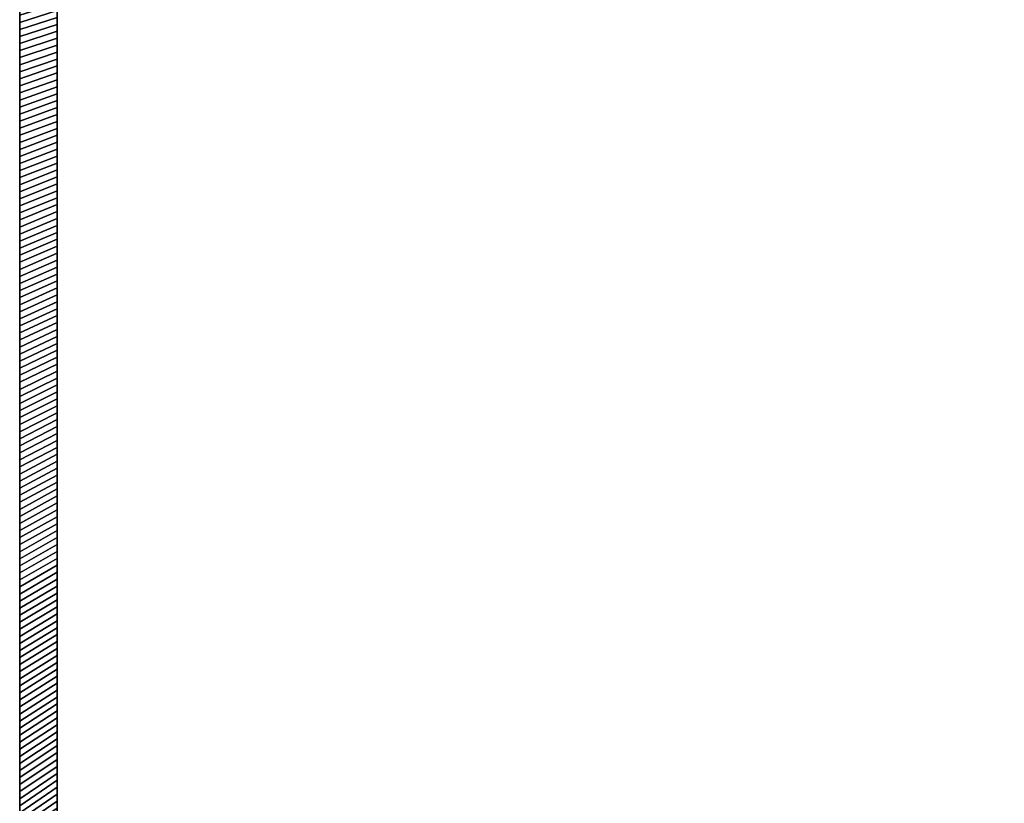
# Model space of a CAD drawing. Extents: x -14.9 to 10.6, y -11.3 to 8.7.
# Tile 2 of 13: x -14.9 to -8.7, y -6.2 to -1.3. Entities that reach past the tile are written whole.
import ezdxf

# ---------------------------------------------------------------- set-up
doc = ezdxf.new("R2010")
doc.units = 0
doc.header["$MEASUREMENT"] = 0
doc.layers.get('0').update_dxf_attribs({"linetype": 'CONTINUOUS'})

msp = doc.modelspace()

# ---------------------------------------------------------------- linework, layer by layer
at = {"elevation": -7.7762}
msp.add_lwpolyline([(10.5531, -7.7074), (9.4926, -11.1843, -0.326191), (9.3799, -11.2666), (8.7916, -11.2666), (-14.6762, -11.2666, -0.376322), (-14.8817, -11.0321), (-14.8817, -11.0314), (-14.8817, 8.4989, -0.376322), (-14.6762, 8.7334), (8.7916, 8.7334), (9.3799, 8.7334, -0.32213), (9.492, 8.6528), (10.5531, 5.1743, -0.164351), (10.5529, 5.0985, 0.155264), (10.553, -7.6316, -0.162918)], format="xyb", close=True, dxfattribs=at)

# ---------------------------------------------------------------- meshes
mesh = msp.add_polymesh((2, 9))
for k, corner in enumerate([(-14.6455, -1.407, 6.73), (-14.6455, -1.3633, 6.73), (-14.6455, -1.3196, 6.73), (-14.6455, -1.2759, 6.73), (-14.6455, -1.2322, 6.73), (-14.6455, -1.1884, 6.73), (-14.6455, -1.1447, 6.73), (-14.6455, -1.101, 6.73), (-14.6455, -1.0573, 6.73), (-14.8817, -1.4851, 6.4938), (-14.8817, -1.4407, 6.4938), (-14.8817, -1.3962, 6.4938), (-14.8817, -1.3517, 6.4938), (-14.8817, -1.3072, 6.4938), (-14.8817, -1.2627, 6.4938), (-14.8817, -1.2182, 6.4938), (-14.8817, -1.1737, 6.4938), (-14.8817, -1.1292, 6.4938)]):
    mesh.set_mesh_vertex(divmod(k, 9), corner)
mesh = msp.add_polymesh((2, 9))
for k, corner in enumerate([(-14.6455, -1.101, -8.0124), (-14.6455, -1.1447, -8.0124), (-14.6455, -1.1884, -8.0124), (-14.6455, -1.2322, -8.0124), (-14.6455, -1.2759, -8.0124), (-14.6455, -1.3196, -8.0124), (-14.6455, -1.3633, -8.0124), (-14.6455, -1.407, -8.0124), (-14.6455, -1.4508, -8.0124), (-14.8817, -1.1737, -7.7762), (-14.8817, -1.2182, -7.7762), (-14.8817, -1.2627, -7.7762), (-14.8817, -1.3072, -7.7762), (-14.8817, -1.3517, -7.7762), (-14.8817, -1.3962, -7.7762), (-14.8817, -1.4407, -7.7762), (-14.8817, -1.4851, -7.7762), (-14.8817, -1.5296, -7.7762)]):
    mesh.set_mesh_vertex(divmod(k, 9), corner)
mesh = msp.add_polymesh((2, 9))
for k, corner in enumerate([(-14.6455, -1.7568, 6.73), (-14.6455, -1.7131, 6.73), (-14.6455, -1.6694, 6.73), (-14.6455, -1.6256, 6.73), (-14.6455, -1.5819, 6.73), (-14.6455, -1.5382, 6.73), (-14.6455, -1.4945, 6.73), (-14.6455, -1.4508, 6.73), (-14.6455, -1.407, 6.73), (-14.8817, -1.8411, 6.4938), (-14.8817, -1.7966, 6.4938), (-14.8817, -1.7521, 6.4938), (-14.8817, -1.7076, 6.4938), (-14.8817, -1.6631, 6.4938), (-14.8817, -1.6186, 6.4938), (-14.8817, -1.5741, 6.4938), (-14.8817, -1.5296, 6.4938), (-14.8817, -1.4851, 6.4938)]):
    mesh.set_mesh_vertex(divmod(k, 9), corner)
mesh = msp.add_polymesh((2, 9))
for k, corner in enumerate([(-14.6455, -1.4508, -8.0124), (-14.6455, -1.4945, -8.0124), (-14.6455, -1.5382, -8.0124), (-14.6455, -1.5819, -8.0124), (-14.6455, -1.6256, -8.0124), (-14.6455, -1.6694, -8.0124), (-14.6455, -1.7131, -8.0124), (-14.6455, -1.7568, -8.0124), (-14.6455, -1.8005, -8.0124), (-14.8817, -1.5296, -7.7762), (-14.8817, -1.5741, -7.7762), (-14.8817, -1.6186, -7.7762), (-14.8817, -1.6631, -7.7762), (-14.8817, -1.7076, -7.7762), (-14.8817, -1.7521, -7.7762), (-14.8817, -1.7966, -7.7762), (-14.8817, -1.8411, -7.7762), (-14.8817, -1.8856, -7.7762)]):
    mesh.set_mesh_vertex(divmod(k, 9), corner)
mesh = msp.add_polymesh((2, 9))
for k, corner in enumerate([(-14.6455, -2.1066, 6.73), (-14.6455, -2.0628, 6.73), (-14.6455, -2.0191, 6.73), (-14.6455, -1.9754, 6.73), (-14.6455, -1.9317, 6.73), (-14.6455, -1.888, 6.73), (-14.6455, -1.8442, 6.73), (-14.6455, -1.8005, 6.73), (-14.6455, -1.7568, 6.73), (-14.8817, -2.197, 6.4938), (-14.8817, -2.1525, 6.4938), (-14.8817, -2.108, 6.4938), (-14.8817, -2.0635, 6.4938), (-14.8817, -2.019, 6.4938), (-14.8817, -1.9745, 6.4938), (-14.8817, -1.93, 6.4938), (-14.8817, -1.8856, 6.4938), (-14.8817, -1.8411, 6.4938)]):
    mesh.set_mesh_vertex(divmod(k, 9), corner)
mesh = msp.add_polymesh((2, 9))
for k, corner in enumerate([(-14.6455, -1.8005, -8.0124), (-14.6455, -1.8442, -8.0124), (-14.6455, -1.888, -8.0124), (-14.6455, -1.9317, -8.0124), (-14.6455, -1.9754, -8.0124), (-14.6455, -2.0191, -8.0124), (-14.6455, -2.0628, -8.0124), (-14.6455, -2.1066, -8.0124), (-14.6455, -2.1503, -8.0124), (-14.8817, -1.8856, -7.7762), (-14.8817, -1.93, -7.7762), (-14.8817, -1.9745, -7.7762), (-14.8817, -2.019, -7.7762), (-14.8817, -2.0635, -7.7762), (-14.8817, -2.108, -7.7762), (-14.8817, -2.1525, -7.7762), (-14.8817, -2.197, -7.7762), (-14.8817, -2.2415, -7.7762)]):
    mesh.set_mesh_vertex(divmod(k, 9), corner)
mesh = msp.add_polymesh((2, 9))
for k, corner in enumerate([(-14.6455, -2.4563, 6.73), (-14.6455, -2.4126, 6.73), (-14.6455, -2.3689, 6.73), (-14.6455, -2.3252, 6.73), (-14.6455, -2.2814, 6.73), (-14.6455, -2.2377, 6.73), (-14.6455, -2.194, 6.73), (-14.6455, -2.1503, 6.73), (-14.6455, -2.1066, 6.73), (-14.8817, -2.5529, 6.4938), (-14.8817, -2.5084, 6.4938), (-14.8817, -2.4639, 6.4938), (-14.8817, -2.4194, 6.4938), (-14.8817, -2.3749, 6.4938), (-14.8817, -2.3305, 6.4938), (-14.8817, -2.286, 6.4938), (-14.8817, -2.2415, 6.4938), (-14.8817, -2.197, 6.4938)]):
    mesh.set_mesh_vertex(divmod(k, 9), corner)
mesh = msp.add_polymesh((2, 9))
for k, corner in enumerate([(-14.6455, -2.1503, -8.0124), (-14.6455, -2.194, -8.0124), (-14.6455, -2.2377, -8.0124), (-14.6455, -2.2814, -8.0124), (-14.6455, -2.3252, -8.0124), (-14.6455, -2.3689, -8.0124), (-14.6455, -2.4126, -8.0124), (-14.6455, -2.4563, -8.0124), (-14.6455, -2.5, -8.0124), (-14.8817, -2.2415, -7.7762), (-14.8817, -2.286, -7.7762), (-14.8817, -2.3305, -7.7762), (-14.8817, -2.3749, -7.7762), (-14.8817, -2.4194, -7.7762), (-14.8817, -2.4639, -7.7762), (-14.8817, -2.5084, -7.7762), (-14.8817, -2.5529, -7.7762), (-14.8817, -2.5974, -7.7762)]):
    mesh.set_mesh_vertex(divmod(k, 9), corner)
mesh = msp.add_polymesh((2, 9))
for k, corner in enumerate([(-14.6455, -2.8061, 6.73), (-14.6455, -2.7624, 6.73), (-14.6455, -2.7186, 6.73), (-14.6455, -2.6749, 6.73), (-14.6455, -2.6312, 6.73), (-14.6455, -2.5875, 6.73), (-14.6455, -2.5438, 6.73), (-14.6455, -2.5, 6.73), (-14.6455, -2.4563, 6.73), (-14.8817, -2.9088, 6.4938), (-14.8817, -2.8643, 6.4938), (-14.8817, -2.8199, 6.4938), (-14.8817, -2.7754, 6.4938), (-14.8817, -2.7309, 6.4938), (-14.8817, -2.6864, 6.4938), (-14.8817, -2.6419, 6.4938), (-14.8817, -2.5974, 6.4938), (-14.8817, -2.5529, 6.4938)]):
    mesh.set_mesh_vertex(divmod(k, 9), corner)
mesh = msp.add_polymesh((2, 9))
for k, corner in enumerate([(-14.6455, -2.5, -8.0124), (-14.6455, -2.5438, -8.0124), (-14.6455, -2.5875, -8.0124), (-14.6455, -2.6312, -8.0124), (-14.6455, -2.6749, -8.0124), (-14.6455, -2.7186, -8.0124), (-14.6455, -2.7624, -8.0124), (-14.6455, -2.8061, -8.0124), (-14.6455, -2.8498, -8.0124), (-14.8817, -2.5974, -7.7762), (-14.8817, -2.6419, -7.7762), (-14.8817, -2.6864, -7.7762), (-14.8817, -2.7309, -7.7762), (-14.8817, -2.7754, -7.7762), (-14.8817, -2.8199, -7.7762), (-14.8817, -2.8643, -7.7762), (-14.8817, -2.9088, -7.7762), (-14.8817, -2.9533, -7.7762)]):
    mesh.set_mesh_vertex(divmod(k, 9), corner)
mesh = msp.add_polymesh((2, 9))
for k, corner in enumerate([(-14.6455, -3.1558, 6.73), (-14.6455, -3.1121, 6.73), (-14.6455, -3.0684, 6.73), (-14.6455, -3.0247, 6.73), (-14.6455, -2.9809, 6.73), (-14.6455, -2.9372, 6.73), (-14.6455, -2.8935, 6.73), (-14.6455, -2.8498, 6.73), (-14.6455, -2.8061, 6.73), (-14.8817, -3.2648, 6.4938), (-14.8817, -3.2203, 6.4938), (-14.8817, -3.1758, 6.4938), (-14.8817, -3.1313, 6.4938), (-14.8817, -3.0868, 6.4938), (-14.8817, -3.0423, 6.4938), (-14.8817, -2.9978, 6.4938), (-14.8817, -2.9533, 6.4938), (-14.8817, -2.9088, 6.4938)]):
    mesh.set_mesh_vertex(divmod(k, 9), corner)
mesh = msp.add_polymesh((2, 9))
for k, corner in enumerate([(-14.6455, -2.8498, -8.0124), (-14.6455, -2.8935, -8.0124), (-14.6455, -2.9372, -8.0124), (-14.6455, -2.9809, -8.0124), (-14.6455, -3.0247, -8.0124), (-14.6455, -3.0684, -8.0124), (-14.6455, -3.1121, -8.0124), (-14.6455, -3.1558, -8.0124), (-14.6455, -3.1995, -8.0124), (-14.8817, -2.9533, -7.7762), (-14.8817, -2.9978, -7.7762), (-14.8817, -3.0423, -7.7762), (-14.8817, -3.0868, -7.7762), (-14.8817, -3.1313, -7.7762), (-14.8817, -3.1758, -7.7762), (-14.8817, -3.2203, -7.7762), (-14.8817, -3.2648, -7.7762), (-14.8817, -3.3092, -7.7762)]):
    mesh.set_mesh_vertex(divmod(k, 9), corner)
mesh = msp.add_polymesh((2, 9))
for k, corner in enumerate([(-14.6455, -3.5056, 6.73), (-14.6455, -3.4619, 6.73), (-14.6455, -3.4181, 6.73), (-14.6455, -3.3744, 6.73), (-14.6455, -3.3307, 6.73), (-14.6455, -3.287, 6.73), (-14.6455, -3.2433, 6.73), (-14.6455, -3.1995, 6.73), (-14.6455, -3.1558, 6.73), (-14.8817, -3.6207, 6.4938), (-14.8817, -3.5762, 6.4938), (-14.8817, -3.5317, 6.4938), (-14.8817, -3.4872, 6.4938), (-14.8817, -3.4427, 6.4938), (-14.8817, -3.3982, 6.4938), (-14.8817, -3.3537, 6.4938), (-14.8817, -3.3092, 6.4938), (-14.8817, -3.2648, 6.4938)]):
    mesh.set_mesh_vertex(divmod(k, 9), corner)
mesh = msp.add_polymesh((2, 9))
for k, corner in enumerate([(-14.6455, -3.1995, -8.0124), (-14.6455, -3.2433, -8.0124), (-14.6455, -3.287, -8.0124), (-14.6455, -3.3307, -8.0124), (-14.6455, -3.3744, -8.0124), (-14.6455, -3.4181, -8.0124), (-14.6455, -3.4619, -8.0124), (-14.6455, -3.5056, -8.0124), (-14.6455, -3.5493, -8.0124), (-14.8817, -3.3092, -7.7762), (-14.8817, -3.3537, -7.7762), (-14.8817, -3.3982, -7.7762), (-14.8817, -3.4427, -7.7762), (-14.8817, -3.4872, -7.7762), (-14.8817, -3.5317, -7.7762), (-14.8817, -3.5762, -7.7762), (-14.8817, -3.6207, -7.7762), (-14.8817, -3.6652, -7.7762)]):
    mesh.set_mesh_vertex(divmod(k, 9), corner)
mesh = msp.add_polymesh((2, 9))
for k, corner in enumerate([(-14.6455, -3.8553, 6.73), (-14.6455, -3.8116, 6.73), (-14.6455, -3.7679, 6.73), (-14.6455, -3.7242, 6.73), (-14.6455, -3.6805, 6.73), (-14.6455, -3.6367, 6.73), (-14.6455, -3.593, 6.73), (-14.6455, -3.5493, 6.73), (-14.6455, -3.5056, 6.73), (-14.8817, -3.9766, 6.4938), (-14.8817, -3.9321, 6.4938), (-14.8817, -3.8876, 6.4938), (-14.8817, -3.8431, 6.4938), (-14.8817, -3.7986, 6.4938), (-14.8817, -3.7541, 6.4938), (-14.8817, -3.7097, 6.4938), (-14.8817, -3.6652, 6.4938), (-14.8817, -3.6207, 6.4938)]):
    mesh.set_mesh_vertex(divmod(k, 9), corner)
mesh = msp.add_polymesh((2, 9))
for k, corner in enumerate([(-14.6455, -3.5493, -8.0124), (-14.6455, -3.593, -8.0124), (-14.6455, -3.6367, -8.0124), (-14.6455, -3.6805, -8.0124), (-14.6455, -3.7242, -8.0124), (-14.6455, -3.7679, -8.0124), (-14.6455, -3.8116, -8.0124), (-14.6455, -3.8553, -8.0124), (-14.6455, -3.8991, -8.0124), (-14.8817, -3.6652, -7.7762), (-14.8817, -3.7097, -7.7762), (-14.8817, -3.7541, -7.7762), (-14.8817, -3.7986, -7.7762), (-14.8817, -3.8431, -7.7762), (-14.8817, -3.8876, -7.7762), (-14.8817, -3.9321, -7.7762), (-14.8817, -3.9766, -7.7762), (-14.8817, -4.0211, -7.7762)]):
    mesh.set_mesh_vertex(divmod(k, 9), corner)
mesh = msp.add_polymesh((2, 9))
for k, corner in enumerate([(-14.6455, -4.2051, 6.73), (-14.6455, -4.1614, 6.73), (-14.6455, -4.1177, 6.73), (-14.6455, -4.0739, 6.73), (-14.6455, -4.0302, 6.73), (-14.6455, -3.9865, 6.73), (-14.6455, -3.9428, 6.73), (-14.6455, -3.8991, 6.73), (-14.6455, -3.8553, 6.73), (-14.8817, -4.3325, 6.4938), (-14.8817, -4.288, 6.4938), (-14.8817, -4.2435, 6.4938), (-14.8817, -4.199, 6.4938), (-14.8817, -4.1546, 6.4938), (-14.8817, -4.1101, 6.4938), (-14.8817, -4.0656, 6.4938), (-14.8817, -4.0211, 6.4938), (-14.8817, -3.9766, 6.4938)]):
    mesh.set_mesh_vertex(divmod(k, 9), corner)
mesh = msp.add_polymesh((2, 9))
for k, corner in enumerate([(-14.6455, -3.8991, -8.0124), (-14.6455, -3.9428, -8.0124), (-14.6455, -3.9865, -8.0124), (-14.6455, -4.0302, -8.0124), (-14.6455, -4.0739, -8.0124), (-14.6455, -4.1177, -8.0124), (-14.6455, -4.1614, -8.0124), (-14.6455, -4.2051, -8.0124), (-14.6455, -4.2488, -8.0124), (-14.8817, -4.0211, -7.7762), (-14.8817, -4.0656, -7.7762), (-14.8817, -4.1101, -7.7762), (-14.8817, -4.1546, -7.7762), (-14.8817, -4.199, -7.7762), (-14.8817, -4.2435, -7.7762), (-14.8817, -4.288, -7.7762), (-14.8817, -4.3325, -7.7762), (-14.8817, -4.377, -7.7762)]):
    mesh.set_mesh_vertex(divmod(k, 9), corner)
mesh = msp.add_polymesh((2, 9))
for k, corner in enumerate([(-14.6455, -4.5549, 6.73), (-14.6455, -4.5111, 6.73), (-14.6455, -4.4674, 6.73), (-14.6455, -4.4237, 6.73), (-14.6455, -4.38, 6.73), (-14.6455, -4.3363, 6.73), (-14.6455, -4.2925, 6.73), (-14.6455, -4.2488, 6.73), (-14.6455, -4.2051, 6.73), (-14.8817, -4.6884, 6.4938), (-14.8817, -4.644, 6.4938), (-14.8817, -4.5995, 6.4938), (-14.8817, -4.555, 6.4938), (-14.8817, -4.5105, 6.4938), (-14.8817, -4.466, 6.4938), (-14.8817, -4.4215, 6.4938), (-14.8817, -4.377, 6.4938), (-14.8817, -4.3325, 6.4938)]):
    mesh.set_mesh_vertex(divmod(k, 9), corner)
mesh = msp.add_polymesh((2, 9))
for k, corner in enumerate([(-14.6455, -4.2488, -8.0124), (-14.6455, -4.2925, -8.0124), (-14.6455, -4.3363, -8.0124), (-14.6455, -4.38, -8.0124), (-14.6455, -4.4237, -8.0124), (-14.6455, -4.4674, -8.0124), (-14.6455, -4.5111, -8.0124), (-14.6455, -4.5549, -8.0124), (-14.6455, -4.5986, -8.0124), (-14.8817, -4.377, -7.7762), (-14.8817, -4.4215, -7.7762), (-14.8817, -4.466, -7.7762), (-14.8817, -4.5105, -7.7762), (-14.8817, -4.555, -7.7762), (-14.8817, -4.5995, -7.7762), (-14.8817, -4.644, -7.7762), (-14.8817, -4.6884, -7.7762), (-14.8817, -4.7329, -7.7762)]):
    mesh.set_mesh_vertex(divmod(k, 9), corner)
mesh = msp.add_polymesh((2, 9))
for k, corner in enumerate([(-14.6455, -4.9046, 6.73), (-14.6455, -4.8609, 6.73), (-14.6455, -4.8172, 6.73), (-14.6455, -4.7735, 6.73), (-14.6455, -4.7297, 6.73), (-14.6455, -4.686, 6.73), (-14.6455, -4.6423, 6.73), (-14.6455, -4.5986, 6.73), (-14.6455, -4.5549, 6.73), (-14.8817, -5.0444, 6.4938), (-14.8817, -4.9999, 6.4938), (-14.8817, -4.9554, 6.4938), (-14.8817, -4.9109, 6.4938), (-14.8817, -4.8664, 6.4938), (-14.8817, -4.8219, 6.4938), (-14.8817, -4.7774, 6.4938), (-14.8817, -4.7329, 6.4938), (-14.8817, -4.6884, 6.4938)]):
    mesh.set_mesh_vertex(divmod(k, 9), corner)
mesh = msp.add_polymesh((2, 9))
for k, corner in enumerate([(-14.6455, -4.5986, -8.0124), (-14.6455, -4.6423, -8.0124), (-14.6455, -4.686, -8.0124), (-14.6455, -4.7297, -8.0124), (-14.6455, -4.7735, -8.0124), (-14.6455, -4.8172, -8.0124), (-14.6455, -4.8609, -8.0124), (-14.6455, -4.9046, -8.0124), (-14.6455, -4.9483, -8.0124), (-14.8817, -4.7329, -7.7762), (-14.8817, -4.7774, -7.7762), (-14.8817, -4.8219, -7.7762), (-14.8817, -4.8664, -7.7762), (-14.8817, -4.9109, -7.7762), (-14.8817, -4.9554, -7.7762), (-14.8817, -4.9999, -7.7762), (-14.8817, -5.0444, -7.7762), (-14.8817, -5.0889, -7.7762)]):
    mesh.set_mesh_vertex(divmod(k, 9), corner)
mesh = msp.add_polymesh((2, 9))
for k, corner in enumerate([(-14.6455, -5.2544, 6.73), (-14.6455, -5.2107, 6.73), (-14.6455, -5.1669, 6.73), (-14.6455, -5.1232, 6.73), (-14.6455, -5.0795, 6.73), (-14.6455, -5.0358, 6.73), (-14.6455, -4.9921, 6.73), (-14.6455, -4.9483, 6.73), (-14.6455, -4.9046, 6.73), (-14.8817, -5.4003, 6.4938), (-14.8817, -5.3558, 6.4938), (-14.8817, -5.3113, 6.4938), (-14.8817, -5.2668, 6.4938), (-14.8817, -5.2223, 6.4938), (-14.8817, -5.1778, 6.4938), (-14.8817, -5.1333, 6.4938), (-14.8817, -5.0889, 6.4938), (-14.8817, -5.0444, 6.4938)]):
    mesh.set_mesh_vertex(divmod(k, 9), corner)
mesh = msp.add_polymesh((2, 9))
for k, corner in enumerate([(-14.6455, -4.9483, -8.0124), (-14.6455, -4.9921, -8.0124), (-14.6455, -5.0358, -8.0124), (-14.6455, -5.0795, -8.0124), (-14.6455, -5.1232, -8.0124), (-14.6455, -5.1669, -8.0124), (-14.6455, -5.2107, -8.0124), (-14.6455, -5.2544, -8.0124), (-14.6455, -5.2981, -8.0124), (-14.8817, -5.0889, -7.7762), (-14.8817, -5.1333, -7.7762), (-14.8817, -5.1778, -7.7762), (-14.8817, -5.2223, -7.7762), (-14.8817, -5.2668, -7.7762), (-14.8817, -5.3113, -7.7762), (-14.8817, -5.3558, -7.7762), (-14.8817, -5.4003, -7.7762), (-14.8817, -5.4448, -7.7762)]):
    mesh.set_mesh_vertex(divmod(k, 9), corner)
mesh = msp.add_polymesh((2, 9))
for k, corner in enumerate([(-14.6455, -5.6041, 6.73), (-14.6455, -5.5604, 6.73), (-14.6455, -5.5167, 6.73), (-14.6455, -5.473, 6.73), (-14.6455, -5.4293, 6.73), (-14.6455, -5.3855, 6.73), (-14.6455, -5.3418, 6.73), (-14.6455, -5.2981, 6.73), (-14.6455, -5.2544, 6.73), (-14.8817, -5.7562, 6.4938), (-14.8817, -5.7117, 6.4938), (-14.8817, -5.6672, 6.4938), (-14.8817, -5.6227, 6.4938), (-14.8817, -5.5782, 6.4938), (-14.8817, -5.5338, 6.4938), (-14.8817, -5.4893, 6.4938), (-14.8817, -5.4448, 6.4938), (-14.8817, -5.4003, 6.4938)]):
    mesh.set_mesh_vertex(divmod(k, 9), corner)
mesh = msp.add_polymesh((2, 9))
for k, corner in enumerate([(-14.6455, -5.2981, -8.0124), (-14.6455, -5.3418, -8.0124), (-14.6455, -5.3855, -8.0124), (-14.6455, -5.4293, -8.0124), (-14.6455, -5.473, -8.0124), (-14.6455, -5.5167, -8.0124), (-14.6455, -5.5604, -8.0124), (-14.6455, -5.6041, -8.0124), (-14.6455, -5.6479, -8.0124), (-14.8817, -5.4448, -7.7762), (-14.8817, -5.4893, -7.7762), (-14.8817, -5.5338, -7.7762), (-14.8817, -5.5782, -7.7762), (-14.8817, -5.6227, -7.7762), (-14.8817, -5.6672, -7.7762), (-14.8817, -5.7117, -7.7762), (-14.8817, -5.7562, -7.7762), (-14.8817, -5.8007, -7.7762)]):
    mesh.set_mesh_vertex(divmod(k, 9), corner)
mesh = msp.add_polymesh((2, 9))
for k, corner in enumerate([(-14.6455, -5.9539, 6.73), (-14.6455, -5.9102, 6.73), (-14.6455, -5.8665, 6.73), (-14.6455, -5.8227, 6.73), (-14.6455, -5.779, 6.73), (-14.6455, -5.7353, 6.73), (-14.6455, -5.6916, 6.73), (-14.6455, -5.6479, 6.73), (-14.6455, -5.6041, 6.73), (-14.8817, -6.1121, 6.4938), (-14.8817, -6.0676, 6.4938), (-14.8817, -6.0232, 6.4938), (-14.8817, -5.9787, 6.4938), (-14.8817, -5.9342, 6.4938), (-14.8817, -5.8897, 6.4938), (-14.8817, -5.8452, 6.4938), (-14.8817, -5.8007, 6.4938), (-14.8817, -5.7562, 6.4938)]):
    mesh.set_mesh_vertex(divmod(k, 9), corner)
mesh = msp.add_polymesh((2, 9))
for k, corner in enumerate([(-14.6455, -5.6479, -8.0124), (-14.6455, -5.6916, -8.0124), (-14.6455, -5.7353, -8.0124), (-14.6455, -5.779, -8.0124), (-14.6455, -5.8227, -8.0124), (-14.6455, -5.8665, -8.0124), (-14.6455, -5.9102, -8.0124), (-14.6455, -5.9539, -8.0124), (-14.6455, -5.9976, -8.0124), (-14.8817, -5.8007, -7.7762), (-14.8817, -5.8452, -7.7762), (-14.8817, -5.8897, -7.7762), (-14.8817, -5.9342, -7.7762), (-14.8817, -5.9787, -7.7762), (-14.8817, -6.0232, -7.7762), (-14.8817, -6.0676, -7.7762), (-14.8817, -6.1121, -7.7762), (-14.8817, -6.1566, -7.7762)]):
    mesh.set_mesh_vertex(divmod(k, 9), corner)
mesh = msp.add_polymesh((2, 9))
for k, corner in enumerate([(-14.6455, -6.3037, 6.73), (-14.6455, -6.2599, 6.73), (-14.6455, -6.2162, 6.73), (-14.6455, -6.1725, 6.73), (-14.6455, -6.1288, 6.73), (-14.6455, -6.0851, 6.73), (-14.6455, -6.0413, 6.73), (-14.6455, -5.9976, 6.73), (-14.6455, -5.9539, 6.73), (-14.8817, -6.4681, 6.4938), (-14.8817, -6.4236, 6.4938), (-14.8817, -6.3791, 6.4938), (-14.8817, -6.3346, 6.4938), (-14.8817, -6.2901, 6.4938), (-14.8817, -6.2456, 6.4938), (-14.8817, -6.2011, 6.4938), (-14.8817, -6.1566, 6.4938), (-14.8817, -6.1121, 6.4938)]):
    mesh.set_mesh_vertex(divmod(k, 9), corner)
mesh = msp.add_polymesh((2, 9))
for k, corner in enumerate([(-14.6455, -5.9976, -8.0124), (-14.6455, -6.0413, -8.0124), (-14.6455, -6.0851, -8.0124), (-14.6455, -6.1288, -8.0124), (-14.6455, -6.1725, -8.0124), (-14.6455, -6.2162, -8.0124), (-14.6455, -6.2599, -8.0124), (-14.6455, -6.3037, -8.0124), (-14.6455, -6.3474, -8.0124), (-14.8817, -6.1566, -7.7762), (-14.8817, -6.2011, -7.7762), (-14.8817, -6.2456, -7.7762), (-14.8817, -6.2901, -7.7762), (-14.8817, -6.3346, -7.7762), (-14.8817, -6.3791, -7.7762), (-14.8817, -6.4236, -7.7762), (-14.8817, -6.4681, -7.7762), (-14.8817, -6.5125, -7.7762)]):
    mesh.set_mesh_vertex(divmod(k, 9), corner)

doc.saveas('drawing.dxf')
